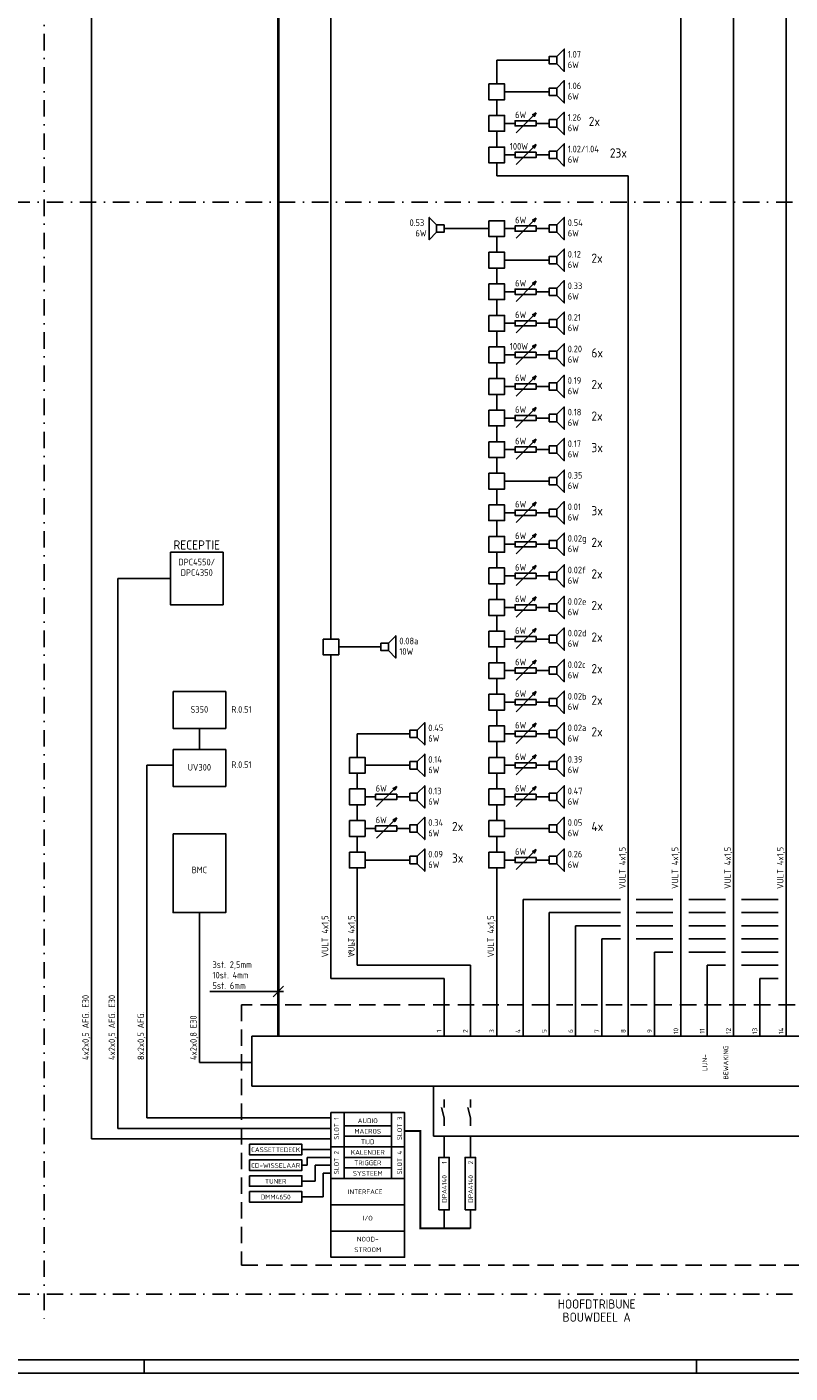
# Model space of a CAD drawing. Extents: x 0 to 1189, y 0 to 841.
# Tile 2 of 12: x 304 to 594, y 0 to 512. Entities that reach past the tile are written whole.
import ezdxf
from ezdxf.enums import TextEntityAlignment as Align

# ---------------------------------------------------------------- set-up
doc = ezdxf.new("R2010")
doc.units = 0
doc.header["$LTSCALE"] = 25
doc.linetypes.add('DASHDOT2', pattern=[0.5, 0.25, -0.125, 0, -0.125])
doc.linetypes.add('HIDDEN', pattern=[0.375, 0.25, -0.125])
doc.layers.get('0').update_dxf_attribs({"linetype": 'CONTINUOUS'})
for name, color, linetype in [('E--L$2A-_KADER', 7, 'CONTINUOUS'), ('E--L6112_CEN-LSP', 3, 'CONTINUOUS'), ('E--L6412_OPROEP24V', 3, 'CONTINUOUS'), ('KAST', 1, 'HIDDEN'), ('KODERING', 2, 'CONTINUOUS'), ('SYMBOLS', 3, 'CONTINUOUS'), ('SYMBOOL', 3, 'CONTINUOUS'), ('SYMBOOL-025', 2, 'CONTINUOUS')]:
    doc.layers.add(name, color=color, linetype=linetype)
doc.styles.add('ISO', font='isocp.shx')
doc.styles.get("Standard").update_dxf_attribs({"font": 'isocp2.shx'})

# ---------------------------------------------------------------- blocks, each defined once
blk = doc.blocks.new('B9090700')
at = {"layer": 'E--L6412_OPROEP24V'}
for points in [[(0, 0.707107), (-1.414214, 0.707107), (-1.414214, -0.707107), (0, -0.707107), (0, 0.707107)], [(0, 0.707107), (1.414214, 2.121321), (1.414214, -2.121321), (0, -0.707107)]]:
    blk.add_lwpolyline(points, dxfattribs=at)
blk = doc.blocks.new('A0')
at = {"layer": 'E--L$2A-_KADER', "color": 2}
for p, q in [((0, 0), (1189, 0)), ((349, 0), (349, 5)), ((559, 0), (559, 5))]:
    blk.add_line(p, q, dxfattribs=at)
at = {"layer": 'E--L$2A-_KADER', "color": 4}
blk.add_line((25, 5), (1184, 5), dxfattribs=at)
blk = doc.blocks.new('0401030')
at = {"layer": 'SYMBOOL'}
for points in [[(0, -1), (0, 0)], [(0, -9), (0, -10)]]:
    blk.add_lwpolyline(points, dxfattribs=at)
blk.add_lwpolyline([(1, -1), (-1, -1), (-1, -9), (1, -9)], close=True, dxfattribs=at)
at = {"layer": 'SYMBOOL-025'}
for p, q in [((3.12, -1.88), (-3.65, -8.65)), ((3.22, -1.78), (3.69, -1.31))]:
    blk.add_line(p, q, dxfattribs=at)
for points in [[(4, -1), (2.62, -1.75), (3.12, -1.88)], [(3.69, -1.31), (2.97, -1.71), (3.22, -1.78)], [(4, -1), (3.25, -2.38), (3.12, -1.88)], [(3.69, -1.31), (3.29, -2.03), (3.22, -1.78)]]:
    blk.add_lwpolyline(points, dxfattribs=at)
at = {"layer": 'KODERING'}
for tag, p in [('KODE', (3.5, -5.75)), ('WEERSTANDSWAARDE', (3.5, -8.25))]:
    blk.add_attdef(tag, p, '', height=1.8, dxfattribs=at)
blk.add_attdef('AANSLUITKLEM-ONDER', text='', height=1.8, dxfattribs=at).set_placement((-1, -11.75), align=Align.RIGHT)
at = {"layer": 'KODERING', "flags": 1}
for tag, p in [('FABRIKANT', (3.5, -10.25)), ('TYPE', (3.5, -11.75))]:
    blk.add_attdef(tag, p, '', height=1.2, dxfattribs=at)

msp = doc.modelspace()

# ---------------------------------------------------------------- linework, layer by layer
at = {"color": 1, "linetype": 'DASHDOT2'}
for p, q in [((311, 824), (311, 20)), ((59.97, 445), (1146, 445)), ((59.97, 30), (682, 30))]:
    msp.add_line(p, q, dxfattribs=at)
at = {"layer": 'E--L6112_CEN-LSP'}
for p, q in [((329, 89), (329, 733)), ((593, 128), (593, 730)), ((573, 128), (573, 635)), ((553, 128), (553, 577)), ((533, 128), (533, 455)), ((339, 93), (339, 302)), ((339, 302), (359, 302)), ((370, 237), (370, 245)), ((350, 97), (350, 231)), ((350, 231), (360, 231)), ((493, 128), (493, 180)), ((370, 175), (370, 118)), ((503, 128), (503, 175)), ((513, 128), (513, 170)), ((523, 128), (523, 165)), ((543, 128), (543, 160)), ((473, 128), (473, 155)), ((563, 128), (563, 155)), ((463, 128), (463, 150)), ((583, 128), (583, 150)), ((370, 118), (390, 118)), ((420, 93), (339, 93)), ((420, 97), (350, 97)), ((420, 89), (329, 89)), ((463, 82), (463, 90)), ((473, 82), (473, 90)), ((409, 85), (420, 85)), ((420, 82), (411, 82)), ((411, 82), (411, 79)), ((409, 79), (411, 79)), ((414, 79), (414, 73)), ((420, 79), (414, 79)), ((409, 73), (414, 73)), ((420, 76), (417, 76)), ((417, 76), (417, 67)), ((409, 67), (417, 67)), ((463, 62), (463, 55)), ((473, 62), (473, 55))]:
    msp.add_line(p, q, dxfattribs=at)
at = {"layer": 'E--L6112_CEN-LSP', "color": 1}
for p, q in [((374, 145), (402, 145)), ((398, 143), (402, 147)), ((463, 101), (463, 104)), ((473, 101), (473, 104)), ((425, 99), (425, 74)), ((443, 99), (443, 74)), ((463, 97), (462, 101)), ((473, 97), (472, 101)), ((425, 94), (443, 94)), ((463, 94), (463, 97)), ((473, 94), (473, 97)), ((425, 90), (443, 90)), ((420, 86), (448, 86)), ((425, 82), (443, 82)), ((425, 78), (443, 78)), ((420, 74), (448, 74)), ((420, 64), (448, 64)), ((420, 54), (448, 54))]:
    msp.add_line(p, q, dxfattribs=at)
at = {"layer": 'E--L6112_CEN-LSP'}
for points, const_width in [([(400, 128), (400, 810)], 1), ([(448, 92), (454, 92), (454, 55), (472.98, 55)], 0.7)]:
    msp.add_lwpolyline(points, dxfattribs=dict(at, const_width=const_width))
for points in [[(359, 312), (359, 292), (379, 292), (379, 312)], [(360, 259), (360, 245), (380, 245), (380, 259)], [(360, 237), (360, 223), (380, 223), (380, 237)], [(360, 205), (360, 175), (380, 175), (380, 205)], [(390, 109), (656, 109), (656, 128), (390, 128)], [(459, 90), (656, 90), (656, 109), (459, 109)]]:
    msp.add_lwpolyline(points, close=True, dxfattribs=at)
at = {"layer": 'E--L6112_CEN-LSP', "color": 4}
for points in [[(420, 99), (420, 44), (448, 44), (448, 99)], [(389, 87), (389, 83), (409, 83), (409, 87)], [(461, 62), (465, 62), (465, 82), (461, 82)], [(471, 62), (475, 62), (475, 82), (471, 82)], [(389, 81), (389, 77), (409, 77), (409, 81)], [(389, 75), (389, 71), (409, 71), (409, 75)], [(389, 69), (389, 65), (409, 65), (409, 69)]]:
    msp.add_lwpolyline(points, close=True, dxfattribs=at)
at = {"layer": 'E--L6412_OPROEP24V'}
for p, q in [((420, 279), (420, 527)), ((483, 499), (503, 499)), ((483, 490), (483, 499)), ((486, 487), (503, 487)), ((483, 478), (483, 484)), ((483, 466), (483, 472)), ((486, 475), (489, 475)), ((499, 475), (503, 475)), ((486, 463), (489, 463)), ((499, 463), (503, 463)), ((483, 455), (483, 460)), ((480, 435), (463, 435)), ((480, 435), (463, 435)), ((486, 435), (489, 435)), ((486, 435), (489, 435)), ((499, 435), (503, 435)), ((499, 435), (503, 435)), ((483, 426), (483, 432)), ((483, 414), (483, 420)), ((486, 423), (503, 423)), ((486, 411), (489, 411)), ((486, 411), (489, 411)), ((499, 411), (503, 411)), ((499, 411), (503, 411)), ((483, 402), (483, 408)), ((483, 390), (483, 396)), ((486, 399), (489, 399)), ((486, 399), (489, 399)), ((499, 399), (503, 399)), ((499, 399), (503, 399)), ((483, 378), (483, 384)), ((486, 387), (489, 387)), ((499, 387), (503, 387)), ((486, 375), (489, 375)), ((499, 375), (503, 375)), ((483, 366), (483, 372)), ((483, 354), (483, 360)), ((486, 363), (489, 363)), ((499, 363), (503, 363)), ((483, 342), (483, 348)), ((486, 351), (489, 351)), ((499, 351), (503, 351)), ((486, 339), (503, 339)), ((483, 330), (483, 336)), ((483, 318), (483, 324)), ((486, 327), (489, 327)), ((499, 327), (503, 327)), ((486, 315), (489, 315)), ((499, 315), (503, 315)), ((483, 306), (483, 312)), ((486, 303), (489, 303)), ((499, 303), (503, 303)), ((483, 294), (483, 300)), ((483, 282), (483, 288)), ((486, 291), (489, 291)), ((499, 291), (503, 291)), ((486, 279), (489, 279)), ((499, 279), (503, 279)), ((420, 150), (420, 273)), ((423, 276), (439, 276)), ((483, 270), (483, 276)), ((486, 267), (489, 267)), ((499, 267), (503, 267)), ((483, 258), (483, 264)), ((483, 246), (483, 252)), ((486, 255), (489, 255)), ((499, 255), (503, 255)), ((430, 243), (450, 243)), ((430, 234), (430, 243)), ((486, 243), (489, 243)), ((499, 243), (503, 243)), ((483, 234), (483, 240)), ((433, 231), (450, 231)), ((486, 231), (489, 231)), ((499, 231), (503, 231)), ((430, 222), (430, 228)), ((483, 222), (483, 228)), ((430, 210), (430, 216)), ((433, 219), (436, 219)), ((446, 219), (450, 219)), ((483, 210), (483, 216)), ((486, 219), (489, 219)), ((499, 219), (503, 219)), ((433, 207), (436, 207)), ((446, 207), (450, 207)), ((486, 207), (503, 207)), ((430, 198), (430, 204)), ((483, 198), (483, 204)), ((433, 195), (450, 195)), ((486, 195), (489, 195)), ((499, 195), (503, 195)), ((430, 155), (430, 192)), ((483, 128), (483, 192)), ((530, 180), (493, 180)), ((550, 180), (536, 180)), ((570, 180), (556, 180)), ((590, 180), (576, 180)), ((530, 175), (503, 175)), ((550, 175), (536, 175)), ((570, 175), (556, 175)), ((590, 175), (576, 175)), ((530, 170), (513, 170)), ((550, 170), (536, 170)), ((570, 170), (556, 170)), ((590, 170), (576, 170)), ((530, 165), (523, 165)), ((550, 165), (536, 165)), ((570, 165), (556, 165)), ((590, 165), (576, 165)), ((550, 160), (543, 160)), ((570, 160), (556, 160)), ((590, 160), (576, 160)), ((473, 155), (430, 155)), ((570, 155), (563, 155)), ((590, 155), (576, 155)), ((463, 150), (420, 150)), ((590, 150), (583, 150))]:
    msp.add_line(p, q, dxfattribs=at)
for points in [[(480, 490), (480, 484), (486, 484), (486, 490)], [(480, 478), (480, 472), (486, 472), (486, 478)], [(480, 466), (480, 460), (486, 460), (486, 466)], [(480, 438), (480, 432), (486, 432), (486, 438)], [(480, 426), (480, 420), (486, 420), (486, 426)], [(480, 414), (480, 408), (486, 408), (486, 414)], [(480, 402), (480, 396), (486, 396), (486, 402)], [(480, 390), (480, 384), (486, 384), (486, 390)], [(480, 378), (480, 372), (486, 372), (486, 378)], [(480, 366), (480, 360), (486, 360), (486, 366)], [(480, 354), (480, 348), (486, 348), (486, 354)], [(480, 342), (480, 336), (486, 336), (486, 342)], [(480, 330), (480, 324), (486, 324), (486, 330)], [(480, 318), (480, 312), (486, 312), (486, 318)], [(480, 306), (480, 300), (486, 300), (486, 306)], [(480, 294), (480, 288), (486, 288), (486, 294)], [(480, 282), (480, 276), (486, 276), (486, 282)], [(417, 279), (417, 273), (423, 273), (423, 279)], [(480, 270), (480, 264), (486, 264), (486, 270)], [(480, 258), (480, 252), (486, 252), (486, 258)], [(480, 246), (480, 240), (486, 240), (486, 246)], [(427, 234), (427, 228), (433, 228), (433, 234)], [(480, 234), (480, 228), (486, 228), (486, 234)], [(427, 222), (427, 216), (433, 216), (433, 222)], [(480, 222), (480, 216), (486, 216), (486, 222)], [(427, 210), (427, 204), (433, 204), (433, 210)], [(480, 210), (480, 204), (486, 204), (486, 210)], [(427, 198), (427, 192), (433, 192), (433, 198)], [(480, 198), (480, 192), (486, 192), (486, 198)]]:
    msp.add_lwpolyline(points, close=True, dxfattribs=at)
at = {"layer": 'KAST'}
for p, q in [((386, 140), (386, 41)), ((662, 140), (386, 140)), ((386, 41), (662, 41))]:
    msp.add_line(p, q, dxfattribs=at)
at = {"layer": 'SYMBOLS'}
msp.add_line((483, 455), (533, 455), dxfattribs=at)

# ---------------------------------------------------------------- block references
at = {"layer": 'E--L6412_OPROEP24V'}
msp.add_blockref('A0', (0, 0), dxfattribs=at)
at = {"layer": 'E--L6412_OPROEP24V', "yscale": 2, "zscale": 2}
for p, xscale in [((505.83, 499), 2), ((505.83, 487), 2), ((505.83, 475), 2), ((505.83, 463), 2), ((460.17, 435), -2), ((505.83, 435), 2), ((505.83, 423), 2), ((505.83, 411), 2), ((505.83, 399), 2), ((505.83, 399), 2), ((505.83, 387), 2), ((505.83, 375), 2), ((505.83, 363), 2), ((505.83, 351), 2), ((505.83, 339), 2), ((505.83, 327), 2), ((505.83, 315), 2), ((505.83, 303), 2), ((505.83, 291), 2), ((505.83, 279), 2), ((441.83, 276), 2), ((505.83, 267), 2), ((505.83, 255), 2), ((452.83, 243), 2), ((505.83, 243), 2), ((452.83, 231), 2), ((505.83, 231), 2), ((452.83, 219), 2), ((505.83, 219), 2), ((452.83, 207), 2), ((505.83, 207), 2), ((452.83, 195), 2), ((505.83, 195), 2)]:
    msp.add_blockref('B9090700', p, dxfattribs=dict(at, xscale=xscale))
at = {"layer": 'SYMBOLS', "xscale": -1, "rotation": 270}
for p in [(499, 475), (499, 463), (499, 435), (499, 435), (499, 411), (499, 411), (499, 399), (499, 399), (499, 387), (499, 375), (499, 363), (499, 351), (499, 327), (499, 315), (499, 303), (499, 291), (499, 279), (499, 267), (499, 255), (499, 243), (499, 231), (446, 219), (499, 219), (446, 207), (499, 195)]:
    msp.add_blockref('0401030', p, dxfattribs=at)

# ---------------------------------------------------------------- texts
at = {"color": 4, "style": 'ISO'}
for s, p in [('HOOFDTRIBUNE', (521, 26.25)), ('BOUWDEEL A', (521, 21.25))]:
    msp.add_text(s, height=3.5, dxfattribs=at).set_placement(p, align=Align.MIDDLE)
at = {"layer": 'E--L6112_CEN-LSP', "color": 2, "style": 'ISO'}
for s, height, p in [('1.07', 2.5, (510, 500)), ('6W', 2.5, (510, 496)), ('6W', 2.5, (510, 484)), ('1.06', 2.5, (510, 488)), ('6W', 2.5, (490, 477)), ('1.26', 2.5, (510, 476)), ('2x', 3.5, (518, 474)), ('6W', 2.5, (510, 472)), ('100W', 2.5, (488, 465)), ('1.02/1.04', 2.5, (510, 464)), ('6W', 2.5, (510, 460)), ('23x', 3.5, (526, 462)), ('0.53', 2.5, (449.88, 436)), ('6W', 2.5, (490, 437)), ('6W', 2.5, (490, 437)), ('0.54', 2.5, (510, 436)), ('6W', 2.5, (452.12, 432)), ('6W', 2.5, (510, 432)), ('0.12', 2.5, (510, 424)), ('2x', 3.5, (519, 422)), ('6W', 2.5, (510, 420)), ('6W', 2.5, (490, 413)), ('6W', 2.5, (490, 413)), ('0.33', 2.5, (510, 412)), ('6W', 2.5, (510, 408)), ('6W', 2.5, (490, 401)), ('6W', 2.5, (490, 401)), ('0.21', 2.5, (510, 400)), ('0.21', 2.5, (510, 400)), ('6W', 2.5, (510, 396)), ('6W', 2.5, (510, 396)), ('100W', 2.5, (488, 389)), ('0.20', 2.5, (510, 388)), ('6x', 3.5, (519, 386)), ('6W', 2.5, (510, 384)), ('6W', 2.5, (490, 377)), ('0.19', 2.5, (510, 376)), ('6W', 2.5, (510, 372)), ('2x', 3.5, (519, 374)), ('6W', 2.5, (490, 365)), ('0.18', 2.5, (510, 364)), ('2x', 3.5, (519, 362)), ('6W', 2.5, (510, 360)), ('6W', 2.5, (490, 353)), ('0.17', 2.5, (510, 352)), ('3x', 3.5, (519, 350)), ('6W', 2.5, (510, 348)), ('0.35', 2.5, (510, 340)), ('6W', 2.5, (510, 336)), ('6W', 2.5, (490, 329)), ('0.01', 2.5, (510, 328)), ('3x', 3.5, (519, 326)), ('6W', 2.5, (510, 324)), ('6W', 2.5, (490, 317)), ('0.02g', 2.5, (510, 316)), ('2x', 3.5, (519, 314)), ('6W', 2.5, (510, 312)), ('6W', 2.5, (490, 305)), ('0.02f', 2.5, (510, 304)), ('6W', 2.5, (510, 300)), ('2x', 3.5, (519, 302)), ('6W', 2.5, (490, 293)), ('0.02e', 2.5, (510, 292)), ('2x', 3.5, (519, 290)), ('6W', 2.5, (510, 288)), ('6W', 2.5, (490, 281)), ('0.02d', 2.5, (510, 280)), ('2x', 3.5, (519, 278)), ('0.08a', 2.5, (446, 277)), ('6W', 2.5, (510, 276)), ('10W', 2.5, (446, 273)), ('6W', 2.5, (490, 269)), ('0.02c', 2.5, (510, 268)), ('6W', 2.5, (510, 264)), ('2x', 3.5, (519, 266)), ('6W', 2.5, (490, 257)), ('0.02b', 2.5, (510, 256)), ('2x', 3.5, (519, 254)), ('6W', 2.5, (510, 252)), ('0.45', 2.5, (457, 244)), ('6W', 2.5, (490, 245)), ('0.02a', 2.5, (510, 244)), ('6W', 2.5, (457, 240)), ('6W', 2.5, (510, 240)), ('2x', 3.5, (519, 242)), ('6W', 2.5, (490, 233)), ('0.14', 2.5, (457, 232)), ('6W', 2.5, (457, 228)), ('0.39', 2.5, (510, 232)), ('6W', 2.5, (510, 228)), ('6W', 2.5, (437, 221)), ('0.13', 2.5, (457, 220)), ('6W', 2.5, (490, 221)), ('0.47', 2.5, (510, 220)), ('6W', 2.5, (457, 216)), ('6W', 2.5, (510, 216)), ('6W', 2.5, (437, 209)), ('0.34', 2.5, (457, 208)), ('0.05', 2.5, (510, 208)), ('6W', 2.5, (457, 204)), ('2x', 3.5, (466, 206)), ('6W', 2.5, (510, 204)), ('4x', 3.5, (519, 206)), ('0.09', 2.5, (457, 196)), ('6W', 2.5, (457, 192)), ('3x', 3.5, (466, 194)), ('6W', 2.5, (490, 197)), ('0.26', 2.5, (510, 196)), ('6W', 2.5, (510, 192)), ('3st. 2,5mm', 2.5, (375, 154)), ('5st. 6mm', 2.5, (375, 146)), ('10st. 4mm', 2.5, (375, 150))]:
    msp.add_text(s, height=height, dxfattribs=at).set_placement(p)
for s, height, p in [('RECEPTIE', 3.5, (369, 313)), ('DPC4550/', 2.5, (369, 307)), ('DPC4350', 2.5, (369, 303)), ('S350', 2.5, (370, 251)), ('R.0.51', 2.5, (386, 251)), ('UV300', 2.5, (370, 229)), ('R.0.51', 2.5, (386, 230)), ('BMC', 2.5, (370, 190)), ('MACROS', 1.8, (434, 91)), ('AUDIO', 1.8, (434, 95)), ('TIJD', 1.8, (434, 87)), ('CASSETTEDECK', 1.8, (399, 84)), ('KALENDER', 1.8, (434, 83)), ('CD-WISSELAAR', 1.8, (399, 78)), ('SYSTEEM', 1.8, (434, 75)), ('TRIGGER', 1.8, (434, 79)), ('TUNER', 1.8, (399, 72)), ('DMM4650', 1.8, (399, 66)), ('INTERFACE', 1.8, (433, 68)), ('I/O', 1.8, (434, 58)), ('NOOD-', 1.8, (434, 50)), ('STROOM', 1.8, (434, 46))]:
    msp.add_text(s, height=height, dxfattribs=at).set_placement(p, align=Align.CENTER)
for s, p in [('VULT 4x1,5', (532, 184)), ('VULT 4x1,5', (552, 184)), ('VULT 4x1,5', (572, 184)), ('VULT 4x1,5', (592, 184)), ('VULT 4x1,5', (419, 158)), ('VULT 4x1,5', (429, 158)), ('VULT 4x1,5', (482, 158)), ('4x2x0,5 AFG. E30', (328, 119)), ('4x2x0,5 AFG. E30', (338, 119)), ('8x2x0,5 AFG.', (349, 119)), ('4x2x0,8 E30', (369, 119)), ('-', (349, 119))]:
    msp.add_text(s, height=2.5, rotation=90, dxfattribs=at).set_placement(p)
for p in [(429, 163), (428, 159)]:
    msp.add_text('2', height=1.8, dxfattribs=at).set_placement(p, align=Align.RIGHT)
for s, p in [('1', (462, 130)), ('2', (472, 130)), ('3', (482, 130)), ('4', (492, 130)), ('5', (502, 130)), ('6', (512, 130)), ('7', (522, 130)), ('8', (532, 130)), ('9', (542, 130)), ('10', (552, 130)), ('11', (562, 130)), ('12', (572, 130)), ('13', (582, 130)), ('14', (592, 130)), ('BEWAKING', (571, 118)), ('LIJN-', (563, 118)), ('SLOT 1', (423, 93)), ('SLOT 3', (447, 93)), ('SLOT 2', (423, 80)), ('SLOT 4', (447, 80)), ('1', (464, 80)), ('2', (474, 80)), ('DPA4140', (464, 70)), ('DPA4140', (474, 70))]:
    msp.add_text(s, height=1.8, rotation=90, dxfattribs=at).set_placement(p, align=Align.CENTER)

doc.saveas('drawing.dxf')
